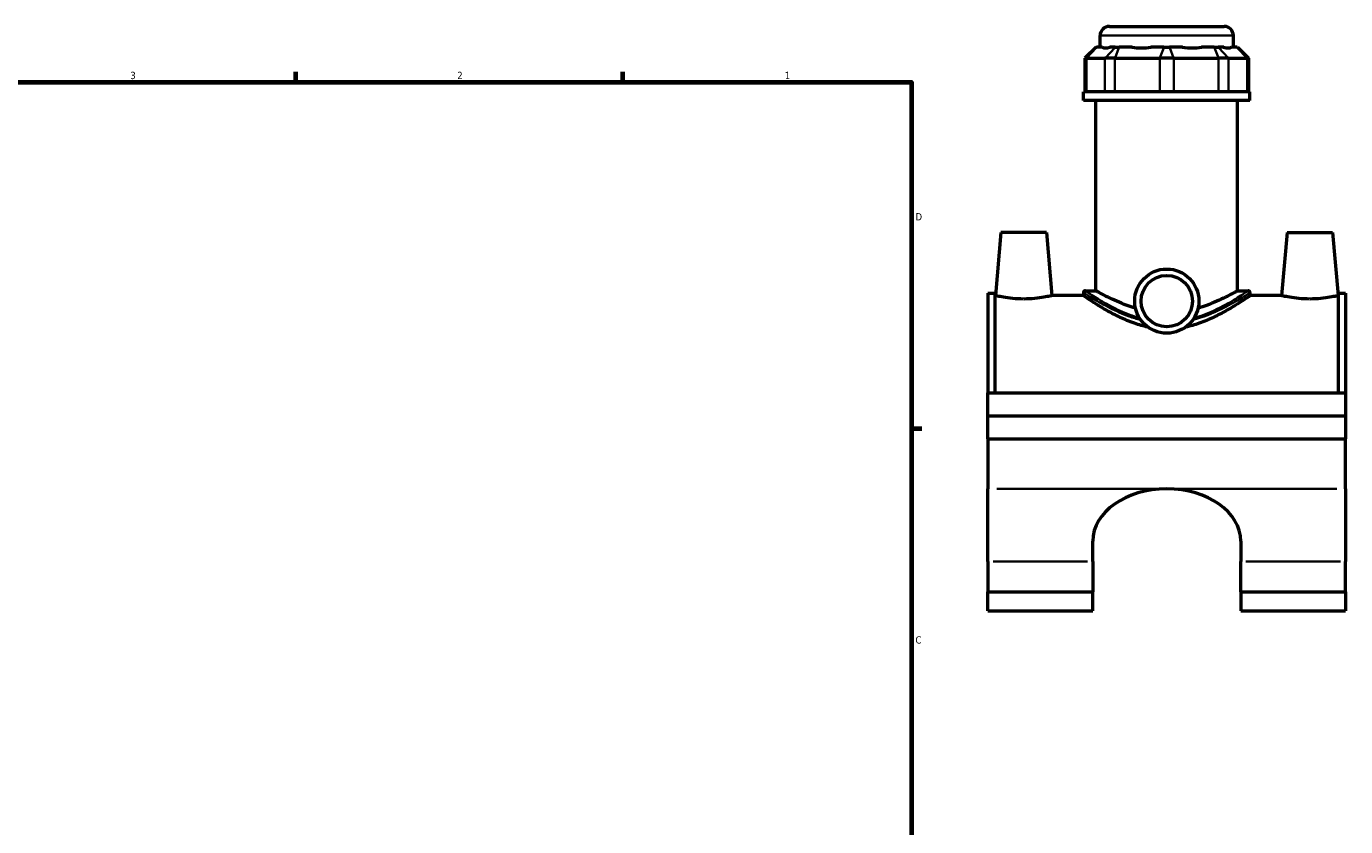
# Model space of a CAD drawing. Header units: inches. Extents: x 0.1 to 45.4, y -0.2 to 45.1.
# Tile 4 of 6: x 22 to 39.1, y 11.3 to 21.7. Entities that reach past the tile are written whole.
import ezdxf

# ---------------------------------------------------------------- set-up
doc = ezdxf.new("R2010")
doc.units = ezdxf.units.IN
doc.header["$MEASUREMENT"] = 0
for name, color, linetype, lineweight in [('Border (ANSI)', 7, 'Continuous', 70), ('Visible (ANSI)', 7, 'Continuous', 50), ('Visible Narrow (ANSI)', 7, 'Continuous', 35)]:
    doc.layers.add(name, color=color, linetype=linetype, lineweight=lineweight)
doc.styles.add('Note Text (ANSI)', font='tahoma.ttf')

# ---------------------------------------------------------------- blocks, each defined once
blk = doc.blocks.new('Borders Default Border')
at = {"layer": 'Border (ANSI)'}
for p, q in [((25.5, 21), (25.5, 21.134)), ((29.75, 21), (29.75, 21.134)), ((33.5, 16.5), (33.634, 16.5))]:
    blk.add_line(p, q, dxfattribs=at)
at = {"layer": 'Border (ANSI)', "flags": 128}
blk.add_lwpolyline([(0.5, 1), (0.5, 21), (33.5, 21), (33.5, 1), (0.5, 1)], dxfattribs=at)
at = {"layer": 'Border (ANSI)', "color": 5, "true_color": 0x0000ff, "char_height": 0.0945, "attachment_point": 7, "style": 'Note Text (ANSI)'}
for s, insert in [('3', (23.346, 21.038)), ('2', (27.596, 21.04)), ('1', (31.854, 21.04)), ('D', (33.553, 19.203)), ('C', (33.552, 13.701))]:
    blk.add_mtext(s, dxfattribs=dict(at, insert=insert))

msp = doc.modelspace()

# ---------------------------------------------------------------- linework, layer by layer
at = {"layer": 'Visible (ANSI)'}
for p, q in [((36.073, 21.724), (37.565, 21.724)), ((35.901, 21.454), (35.756, 21.31)), ((35.901, 21.454), (35.908, 21.454)), ((35.978, 21.454), (35.908, 21.454)), ((35.953, 21.454), (35.953, 21.604)), ((36.149, 21.454), (36.079, 21.454)), ((36.149, 21.454), (36.201, 21.454)), ((36.369, 21.454), (36.201, 21.454)), ((36.782, 21.454), (36.614, 21.454)), ((36.782, 21.454), (36.856, 21.454)), ((37.024, 21.454), (36.856, 21.454)), ((37.437, 21.454), (37.269, 21.454)), ((37.437, 21.454), (37.489, 21.454)), ((37.559, 21.454), (37.489, 21.454)), ((37.73, 21.454), (37.66, 21.454)), ((37.685, 21.454), (37.685, 21.604)), ((37.73, 21.454), (37.737, 21.454)), ((37.737, 21.454), (37.882, 21.31)), ((35.775, 21.31), (35.756, 21.31)), ((35.756, 21.31), (35.756, 20.875)), ((35.775, 21.31), (36.015, 21.31)), ((36.146, 21.31), (36.015, 21.31)), ((36.146, 21.31), (36.727, 21.31)), ((36.911, 21.31), (36.727, 21.31)), ((36.911, 21.31), (37.492, 21.31)), ((37.623, 21.31), (37.492, 21.31)), ((37.623, 21.31), (37.863, 21.31)), ((37.882, 21.31), (37.863, 21.31)), ((37.882, 21.31), (37.882, 20.875)), ((37.901, 20.875), (35.737, 20.875)), ((35.737, 20.759), (35.737, 20.875)), ((37.901, 20.759), (35.737, 20.759)), ((35.899, 18.288), (35.899, 20.759)), ((37.739, 18.288), (37.739, 20.759)), ((37.901, 20.759), (37.901, 20.875)), ((34.664, 19.045), (34.592, 18.225)), ((35.254, 19.045), (34.664, 19.045)), ((35.254, 19.045), (35.326, 18.225)), ((38.384, 19.045), (38.312, 18.225)), ((38.384, 19.045), (38.974, 19.045)), ((38.974, 19.045), (39.046, 18.225)), ((34.494, 18.256), (34.494, 16.962)), ((34.494, 18.256), (34.587, 18.256)), ((34.587, 16.962), (34.587, 18.256)), ((34.592, 18.225), (34.587, 18.225)), ((35.737, 18.225), (35.326, 18.225)), ((35.737, 18.264), (35.737, 18.225)), ((35.761, 18.288), (35.899, 18.288)), ((37.739, 18.288), (37.877, 18.288)), ((37.901, 18.264), (37.901, 18.225)), ((38.312, 18.225), (37.901, 18.225)), ((39.051, 18.225), (39.046, 18.225)), ((39.051, 16.962), (39.051, 18.256)), ((39.051, 18.256), (39.144, 18.256)), ((39.144, 18.256), (39.144, 16.962)), ((34.494, 16.962), (39.144, 16.962)), ((34.494, 16.664), (34.494, 16.962)), ((39.144, 16.962), (39.144, 16.664)), ((34.494, 16.664), (39.144, 16.664)), ((34.494, 16.664), (39.144, 16.664)), ((34.494, 16.365), (34.494, 16.664)), ((39.144, 16.664), (39.144, 16.365)), ((34.494, 16.365), (34.494, 15.715)), ((34.494, 16.365), (39.144, 16.365)), ((39.144, 15.715), (39.144, 16.365)), ((34.494, 14.769), (34.494, 15.715)), ((39.144, 15.715), (39.144, 14.769)), ((35.857, 14.769), (35.857, 15.035)), ((37.781, 15.035), (37.781, 14.769)), ((34.494, 14.769), (34.494, 14.377)), ((35.857, 14.769), (35.857, 14.377)), ((37.781, 14.377), (37.781, 14.769)), ((39.144, 14.377), (39.144, 14.769)), ((34.494, 14.127), (34.494, 14.377)), ((34.494, 14.377), (35.857, 14.377)), ((35.857, 14.127), (35.857, 14.377)), ((37.781, 14.377), (37.781, 14.127)), ((37.781, 14.377), (39.144, 14.377)), ((39.144, 14.377), (39.144, 14.127)), ((34.494, 14.127), (35.857, 14.127)), ((37.781, 14.127), (39.144, 14.127))]:
    msp.add_line(p, q, dxfattribs=at)
for radius in [0.417, 0.334]:
    msp.add_circle((36.819, 18.154), radius, dxfattribs=at)
for centre, radius, start, end in [((36.073, 21.604), 0.12, 90, 180), ((37.565, 21.604), 0.12, 0, 90), ((35.761, 18.264), 0.0241, 90, 180), ((37.877, 18.264), 0.0241, 0, 90)]:
    msp.add_arc(centre, radius, start, end, dxfattribs=at)
for centre, major_axis, ratio, start_param, end_param in [((36.819, 22.31), (-0.849, -0.849), 0.198912, 0.042463, 0.350237), ((36.819, 22.31), (0.72, 0.72), 0.668179, 3.576754, 3.884528), ((36.819, 22.31), (-0.72, 0.72), 0.668179, 2.398657, 2.706431), ((36.819, 22.31), (-0.849, 0.849), 0.198912, 2.791356, 3.09913), ((36.819, 15.035), (-0.962, 0), 0.707107, 4.712389, 6.283185), ((36.819, 15.035), (0.962, 0), 0.707107, 0, 1.570796)]:
    msp.add_ellipse(centre, major_axis=major_axis, ratio=ratio, start_param=start_param, end_param=end_param, dxfattribs=at)
for points, knots in [([(34.959, 18.181), (34.912, 18.181), (34.863, 18.183), (34.772, 18.192), (34.731, 18.198), (34.666, 18.209), (34.638, 18.215), (34.601, 18.223), (34.592, 18.225), (34.592, 18.225)], [2.836136, 2.836136, 2.836136, 2.836136, 3.19112, 3.19112, 3.546105, 3.546105, 3.900154, 3.900154, 4.254204, 4.254204, 4.254204, 4.254204]), ([(35.326, 18.225), (35.326, 18.225), (35.317, 18.223), (35.28, 18.215), (35.252, 18.209), (35.187, 18.198), (35.146, 18.192), (35.055, 18.183), (35.006, 18.181), (34.959, 18.181)], [7.09034, 7.09034, 7.09034, 7.09034, 7.44439, 7.44439, 7.79844, 7.79844, 8.153424, 8.153424, 8.508408, 8.508408, 8.508408, 8.508408]), ([(36.575, 17.816), (36.514, 17.829), (36.455, 17.846), (36.332, 17.889), (36.269, 17.916), (36.154, 17.97), (36.101, 17.999), (36.007, 18.051), (35.963, 18.077), (35.885, 18.126), (35.85, 18.149), (35.794, 18.186), (35.772, 18.201), (35.744, 18.22), (35.737, 18.225), (35.737, 18.225)], [0.620842, 0.620842, 0.620842, 0.620842, 1.090825, 1.090825, 1.636237, 1.636237, 2.181649, 2.181649, 2.719729, 2.719729, 3.257809, 3.257809, 3.795889, 3.795889, 4.333969, 4.333969, 4.333969, 4.333969]), ([(36.412, 18.063), (36.374, 18.074), (36.338, 18.086), (36.254, 18.116), (36.209, 18.134), (36.128, 18.169), (36.091, 18.187), (36.024, 18.22), (35.994, 18.236), (35.947, 18.261), (35.929, 18.271), (35.905, 18.284), (35.899, 18.288), (35.899, 18.288)], [1.046139, 1.046139, 1.046139, 1.046139, 1.359991, 1.359991, 1.813322, 1.813322, 2.26445, 2.26445, 2.715579, 2.715579, 3.166708, 3.166708, 3.617837, 3.617837, 3.617837, 3.617837]), ([(37.901, 18.225), (37.901, 18.225), (37.894, 18.22), (37.866, 18.201), (37.844, 18.186), (37.788, 18.149), (37.754, 18.126), (37.675, 18.077), (37.631, 18.051), (37.537, 17.999), (37.484, 17.97), (37.369, 17.916), (37.306, 17.889), (37.183, 17.846), (37.124, 17.829), (37.063, 17.816)], [13.001908, 13.001908, 13.001908, 13.001908, 13.539988, 13.539988, 14.078068, 14.078068, 14.616148, 14.616148, 15.154228, 15.154228, 15.69964, 15.69964, 16.245053, 16.245053, 16.715035, 16.715035, 16.715035, 16.715035]), ([(37.739, 18.288), (37.739, 18.288), (37.733, 18.284), (37.709, 18.271), (37.691, 18.261), (37.644, 18.236), (37.614, 18.22), (37.547, 18.187), (37.51, 18.169), (37.429, 18.134), (37.384, 18.116), (37.3, 18.086), (37.264, 18.074), (37.226, 18.063)], [10.853511, 10.853511, 10.853511, 10.853511, 11.30464, 11.30464, 11.755769, 11.755769, 12.206897, 12.206897, 12.658026, 12.658026, 13.111357, 13.111357, 13.425209, 13.425209, 13.425209, 13.425209]), ([(38.679, 18.181), (38.632, 18.181), (38.583, 18.183), (38.492, 18.192), (38.451, 18.198), (38.386, 18.209), (38.358, 18.215), (38.321, 18.223), (38.312, 18.225), (38.312, 18.225)], [0, 0, 0, 0, 0.354984, 0.354984, 0.709969, 0.709969, 1.064018, 1.064018, 1.418068, 1.418068, 1.418068, 1.418068]), ([(39.046, 18.225), (39.046, 18.225), (39.037, 18.223), (39, 18.215), (38.972, 18.209), (38.907, 18.198), (38.866, 18.192), (38.775, 18.183), (38.726, 18.181), (38.679, 18.181)], [4.254204, 4.254204, 4.254204, 4.254204, 4.608254, 4.608254, 4.962304, 4.962304, 5.317288, 5.317288, 5.672272, 5.672272, 5.672272, 5.672272])]:
    msp.add_open_spline(points, degree=3, knots=knots, dxfattribs=at)
at = {"layer": 'Visible Narrow (ANSI)'}
for p, q in [((35.901, 21.447), (35.781, 21.317)), ((37.674, 21.604), (35.964, 21.604)), ((36.142, 21.447), (36.022, 21.317)), ((36.198, 21.447), (36.148, 21.317)), ((36.779, 21.447), (36.73, 21.317)), ((36.859, 21.447), (36.908, 21.317)), ((37.44, 21.447), (37.49, 21.317)), ((37.496, 21.447), (37.616, 21.317)), ((37.737, 21.447), (37.857, 21.317)), ((35.775, 20.897), (35.775, 21.288)), ((36.015, 21.288), (36.015, 20.897)), ((36.146, 20.897), (36.146, 21.288)), ((36.727, 21.288), (36.727, 20.897)), ((36.911, 20.897), (36.911, 21.288)), ((37.492, 21.288), (37.492, 20.897)), ((37.623, 20.897), (37.623, 21.288)), ((37.863, 21.288), (37.863, 20.897)), ((34.61, 15.715), (36.703, 15.715)), ((36.935, 15.715), (39.028, 15.715)), ((34.562, 14.769), (35.789, 14.769)), ((37.849, 14.769), (39.076, 14.769))]:
    msp.add_line(p, q, dxfattribs=at)
for points, knots in [([(35.737, 18.264), (35.737, 18.264), (35.739, 18.262), (35.762, 18.247), (35.804, 18.22), (35.923, 18.149), (35.997, 18.106), (36.156, 18.026), (36.239, 17.989), (36.378, 17.938), (36.429, 17.922), (36.482, 17.909)], [-12.943797, -12.943797, -12.943797, -12.943797, -12.609027, -12.609027, -11.613668, -11.613668, -10.68768, -10.68768, -9.902355, -9.902355, -9.480125, -9.480125, -9.480125, -9.480125]), ([(36.464, 17.934), (36.422, 17.947), (36.38, 17.961), (36.252, 18.009), (36.171, 18.047), (36.015, 18.128), (35.943, 18.171), (35.827, 18.243), (35.786, 18.271), (35.763, 18.286), (35.761, 18.288), (35.761, 18.288)], [9.547822, 9.547822, 9.547822, 9.547822, 9.902355, 9.902355, 10.68768, 10.68768, 11.613668, 11.613668, 12.609027, 12.609027, 12.943797, 12.943797, 12.943797, 12.943797]), ([(37.156, 17.909), (37.295, 17.945), (37.421, 17.997), (37.62, 18.095), (37.699, 18.14), (37.822, 18.213), (37.866, 18.241), (37.897, 18.261), (37.901, 18.264), (37.901, 18.264)], [-25.036407, -25.036407, -25.036407, -25.036407, -23.925834, -23.925834, -22.96126, -22.96126, -22.007799, -22.007799, -21.572714, -21.572714, -21.572714, -21.572714]), ([(37.877, 18.288), (37.877, 18.288), (37.873, 18.285), (37.843, 18.265), (37.8, 18.236), (37.68, 18.162), (37.602, 18.116), (37.414, 18.021), (37.3, 17.97), (37.174, 17.934)], [21.572714, 21.572714, 21.572714, 21.572714, 22.007799, 22.007799, 22.96126, 22.96126, 23.925834, 23.925834, 24.968709, 24.968709, 24.968709, 24.968709])]:
    msp.add_open_spline(points, degree=3, knots=knots, dxfattribs=at)

# ---------------------------------------------------------------- block references
msp.add_blockref('Borders Default Border', (0, 0))

doc.saveas('drawing.dxf')
